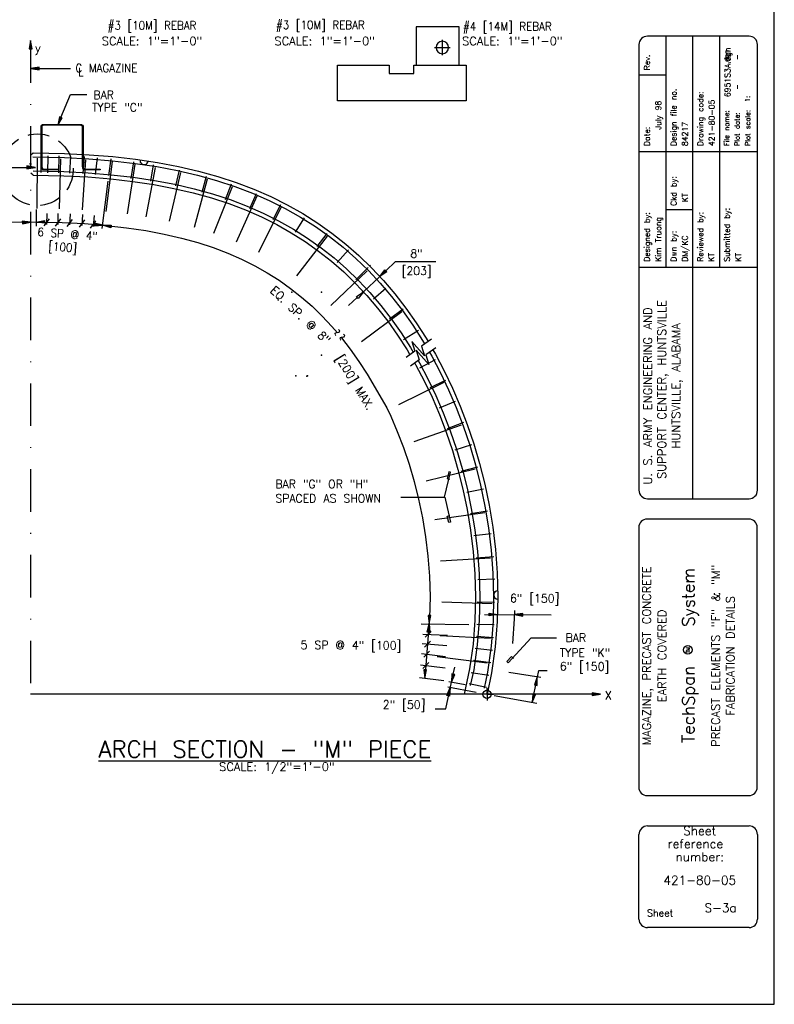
# Model space of a CAD drawing. Extents: x 5 to 2859, y 0 to 3983.
# Tile 13 of 20: x 259 to 372, y 0 to 147. Entities that reach past the tile are written whole.
import ezdxf
from ezdxf.enums import TextEntityAlignment as Align

# ---------------------------------------------------------------- set-up
doc = ezdxf.new("R2010")
doc.units = 0
doc.header["$LTSCALE"] = 25.4
doc.header["$MEASUREMENT"] = 0
doc.linetypes.add('DASHDOT2', pattern=[0.5, 0.25, -0.125, 0, -0.125])
doc.linetypes.add('HIDDEN2', pattern=[0.1875, 0.125, -0.0625])
doc.layers.get('DEFPOINTS').update_dxf_attribs({"linetype": 'CONTINUOUS'})
for name, color, linetype in [('ARC', 7, 'CONTINUOUS'), ('ARC-FTNG', 7, 'CONTINUOUS'), ('ARC-GRD', 1, 'CONTINUOUS'), ('ARC-PTS', 1, 'CONTINUOUS'), ('BDR-LOGO', 7, 'CONTINUOUS'), ('FORM', 1, 'CONTINUOUS'), ('PAN_RS', 7, 'CONTINUOUS'), ('POINTS', 1, 'CONTINUOUS'), ('RS_LABELS', 7, 'CONTINUOUS')]:
    doc.layers.add(name, color=color, linetype=linetype)
doc.styles.add('TXT_SHX', font='txt.shx')

# ---------------------------------------------------------------- blocks, each defined once
blk = doc.blocks.new('PIPE_6')
at = {"layer": 'POINTS', "color": 3, "linetype": 'CONTINUOUS'}
for p, q in [((3.685175, 0), (-3.685175, 0)), ((0, -3.685175), (0, 3.685175))]:
    blk.add_line(p, q, dxfattribs=at)
blk.add_circle((0, 0), 3, dxfattribs=at)
blk = doc.blocks.new('PRO_I5')
at = {"layer": 'ARC-GRD', "color": 7, "linetype": 'CONTINUOUS'}
blk.add_circle((-12.90381109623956, 52.89455143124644), 0.6441447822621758, dxfattribs=at)
at = {"layer": 'ARC-GRD', "color": 7, "linetype": 'CONTINUOUS', "style": 'TXT_SHX'}
for s, height, p in [('System', 1.814937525, (-11.9080687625, 60.73532228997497)), ('TM', 0.529475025, (-12.6222625, 52.85193986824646)), ('TechSpan', 1.814937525, (-11.9080687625, 44.76659707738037))]:
    blk.add_text(s, height=height, rotation=90, dxfattribs=at).set_placement(p, align=Align.CENTER)
blk = doc.blocks.new('BAR_G')
at = {"layer": 'FORM', "color": 7, "linetype": 'CONTINUOUS'}
blk.add_line((0, 0), (0, -18), dxfattribs=at)
at = {"layer": 'FORM', "color": 7, "linetype": 'CONTINUOUS', "const_width": 0.00035}
blk.add_lwpolyline([(-0.1164240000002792, 2.138603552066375e-17, 0.9999999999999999), (0.1164240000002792, -7.128678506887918e-18, 0.9999999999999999)], format="xyb", close=True, dxfattribs=at)
blk = doc.blocks.new('A_DIM1')
at = {"layer": 'RS_LABELS', "linetype": 'CONTINUOUS'}
blk.add_hatch(color=7, dxfattribs=at).paths.add_polyline_path([(-0.125, 0.0208375), (-0.125, -0.0208375), (0, 0)])
at = {"layer": 'RS_LABELS', "color": 7, "linetype": 'CONTINUOUS'}
blk.add_lwpolyline([(-0.125, 0.0208375), (-0.125, -0.0208375), (0, 0)], close=True, dxfattribs=at)
blk = doc.blocks.new('CR_N_C')
at = {"layer": 'BDR-LOGO', "color": 5, "linetype": 'CONTINUOUS'}
for q in [(-2.26105, 0), (0, 2.26105), (2.26105, 0), (0, -2.26105)]:
    blk.add_line((0, 0), q, dxfattribs=at)
blk.add_circle((0, 0), 1.471202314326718, dxfattribs=at)

msp = doc.modelspace()

# ---------------------------------------------------------------- hatches: boundary and pattern name
at = {"layer": 'DEFPOINTS', "linetype": 'CONTINUOUS'}
for points in [[(261.9611375, 139.4501625), (261.9611375, 139.8667625), (260.7113375, 139.6584625)], [(265.422725, 132.2852625), (265.0383125, 132.44585), (264.74875, 131.21235)], [(262.2592, 124.9954875), (262.2592, 130.9320375), (262.3841875, 130.9320375), (262.3841875, 124.9954875)], [(262.63415, 131.306325), (268.1822125, 131.306325), (268.1822125, 131.18265), (262.63415, 131.18265)], [(268.55715, 130.9320375), (268.55715, 124.9954875), (268.4321625, 124.9954875), (268.4321625, 130.9320375)], [(260.1495625, 125.1119375), (260.149075, 124.6953375), (261.3991125, 124.902175)], [(264.8213, 124.5164), (262.7383, 124.5164), (262.7383, 124.6413875), (264.8213, 124.6413875)], [(268.9112625, 124.6413875), (271.0703, 124.6413875), (271.0703, 124.5164), (268.9112625, 124.5164)], [(313.564975, 109.6201625), (313.849825, 109.31615), (312.7954125, 108.6136)], [(320.2885375, 55.518), (319.8727625, 55.5442125), (320.1592625, 56.778425)], [(344.49005, 46.4789), (344.49005, 46.0623), (345.73985, 46.2706)]]:
    msp.add_hatch(color=7, dxfattribs=at).paths.add_polyline_path(points)
for points in [[(262.3841875, 130.9320375), (262.2592, 130.9320375), (262.2856788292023, 131.0699925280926), (262.3692512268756, 131.1969320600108), (262.4963120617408, 131.2801994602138), (262.63415, 131.306325), (262.63415, 131.18265), (262.5419572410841, 131.1649008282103), (262.4571654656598, 131.1090155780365), (262.4015836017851, 131.0241065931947)], [(268.1822125, 131.18265), (268.1822125, 131.306325), (268.3200438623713, 131.2801994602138), (268.447100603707, 131.1969320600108), (268.5306713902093, 131.0699925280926), (268.55715, 130.9320375), (268.4321625, 130.9320375), (268.4147666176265, 131.0241065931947), (268.3591863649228, 131.1090155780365), (268.274398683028, 131.1649008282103)]]:
    msp.add_hatch(color=7, dxfattribs=at).paths.add_polyline_path(points, flags=0)
h = msp.add_hatch(color=7, dxfattribs=at)
edge = h.paths.add_edge_path()
edge.add_line((262.7383, 124.6413875), (262.7383, 124.5164))
edge.add_arc((262.7382999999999, 124.9954924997), 0.4790924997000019, 180.0000000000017, 270.0000000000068, ccw=False)
edge.add_line((262.2592075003, 124.9954924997), (262.3841950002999, 124.9954924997))
edge.add_arc((262.7383025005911, 124.9954950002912), 0.3541075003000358, 180.00040460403, 269.9995953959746)
h = msp.add_hatch(color=7, dxfattribs=at)
edge = h.paths.add_edge_path()
edge.add_line((268.55715, 124.9954875), (268.4321625, 124.9954875))
edge.add_arc((268.9112549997, 124.9954875), 0.4790924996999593, 180, 270)
edge.add_line((268.9112549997, 124.5163950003), (268.9112549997, 124.6413825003))
edge.add_arc((268.9112575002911, 124.9954900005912), 0.354107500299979, 180.0004046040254, 269.99959539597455, ccw=False)

# ---------------------------------------------------------------- linework, layer by layer
at = {"layer": 'ARC', "color": 3, "linetype": 'CONTINUOUS'}
for p, q in [((371.672775, 0), (371.672775, 250.041325)), ((17.6585375, 0), (371.672775, 0))]:
    msp.add_line(p, q, dxfattribs=at)
at = {"layer": 'ARC', "color": 7, "linetype": 'CONTINUOUS'}
for p, q in [((367.8991625, 144.4865125), (352.74515, 144.4865125)), ((355.4812875, 144.4865125), (355.4812875, 109.969025)), ((359.4802625, 144.4865125), (359.4802625, 109.969025)), ((363.47925, 144.4865125), (363.47925, 109.969025)), ((351.4823125, 143.223675), (351.4823125, 76.7143625)), ((369.162, 76.7143625), (369.162, 143.223675)), ((351.5075625, 138.6943125), (355.4812875, 138.6943125)), ((369.162, 127.2277625), (351.4823125, 127.2277625)), ((355.4812875, 118.5984), (359.4802625, 118.5984)), ((369.162, 109.969025), (351.4823125, 109.969025)), ((359.4802625, 109.969025), (359.4802625, 75.4515375)), ((352.74515, 75.4515375), (367.8991625, 75.4515375)), ((367.858475, 72.407675), (352.7044625, 72.407675)), ((351.4416875, 71.1447875), (351.4416875, 32.4094625)), ((369.1213625, 32.4094625), (369.1213625, 71.1447875)), ((352.7044625, 31.146575), (367.858475, 31.146575)), ((352.7464125, 26.6135), (367.900425, 26.6135)), ((351.483575, 12.7223125), (351.483575, 25.3506625)), ((369.1632625, 25.3506625), (369.1632625, 12.7223125)), ((367.900425, 11.459475), (352.7464125, 11.459475))]:
    msp.add_line(p, q, dxfattribs=at)
for centre, radius, start, end in [((352.7451464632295, 143.2236780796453), 1.262834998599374, 90, 180), ((367.899166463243, 143.2236780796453), 1.262834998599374, 0, 90), ((352.7451464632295, 76.71436807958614), 1.262835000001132, 180, 270), ((367.899166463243, 76.71436807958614), 1.262834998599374, 270, 360), ((352.7045160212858, 71.1447882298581), 1.262834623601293, 90, 180), ((367.8585315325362, 71.1447882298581), 1.262834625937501, 0, 90), ((352.7045160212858, 32.40944080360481), 1.262834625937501, 180, 270), ((367.8585315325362, 32.40944080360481), 1.262834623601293, 270, 360), ((352.7464092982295, 25.35065917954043), 1.262834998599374, 90, 180), ((367.9004292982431, 25.35065917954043), 1.262835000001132, 0, 90), ((352.7464092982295, 12.72230917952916), 1.262835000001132, 180, 270), ((367.9004292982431, 12.72230917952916), 1.262834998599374, 270, 360)]:
    msp.add_arc(centre, radius, start, end, dxfattribs=at)
at = {"layer": 'DEFPOINTS', "color": 7, "linetype": 'DASHDOT2'}
msp.add_line((260.7113375, 143.8638625), (260.7113375, 46.2706), dxfattribs=at)
at = {"layer": 'DEFPOINTS', "color": 7, "linetype": 'CONTINUOUS'}
for p, q in [((260.7113375, 139.6584625), (266.6387375, 139.6584625)), ((265.2305125, 132.3655625), (266.6493125, 135.761775)), ((266.6493125, 135.761775), (269.08025, 135.761775)), ((260.7634125, 126.770625), (261.076475, 127.0836875)), ((262.2936125, 124.1439), (262.3444, 126.6429875)), ((263.2982375, 124.1048125), (263.30925, 126.6348625)), ((264.9008375, 124.109225), (264.9755375, 126.61555)), ((266.584, 124.0492), (266.7185625, 126.5384375)), ((268.5503125, 124.0136875), (268.7391125, 126.5074)), ((270.3817125, 123.8290875), (270.691375, 126.3126)), ((272.40025, 123.6819625), (272.7099125, 126.165475)), ((275.6984625, 123.2198375), (276.1007875, 125.7469375)), ((278.65585, 122.8234875), (279.049975, 125.2654)), ((254.835675, 124.8888125), (261.46335, 124.8888125)), ((261.0758625, 123.750275), (260.7634125, 124.062725)), ((282.3794375, 122.1331125), (282.9367875, 124.48655)), ((286.295375, 121.18685), (286.9674625, 123.5844125)), ((271.391725, 115.7988), (272.3014875, 122.8478625)), ((289.7902, 120.1062125), (290.7077875, 122.4361)), ((293.394825, 118.744475), (294.422475, 121.023225)), ((296.890925, 117.1189625), (298.027775, 119.3451875)), ((261.5445375, 118.6104875), (261.5445375, 116.1276625)), ((263.13035, 116.3966), (263.161425, 118.036225)), ((264.8126125, 116.3781), (264.8436875, 118.0177125)), ((266.563075, 116.3103375), (266.6493375, 117.9475125)), ((268.4055, 116.2069875), (268.4921, 117.850425)), ((270.1828625, 117.721275), (270.034675, 116.088825)), ((262.73635, 116.16595), (263.5359125, 117.23745)), ((264.4037375, 116.1476125), (265.2033, 117.2191125)), ((266.16515, 116.0790375), (266.9647125, 117.1505375)), ((268.0079125, 115.9819375), (268.807475, 117.0534375)), ((269.6490125, 115.8563125), (270.448575, 116.9278125)), ((300.248075, 115.2395375), (301.575475, 117.3605875)), ((303.4542375, 113.0872125), (304.973825, 115.0491625)), ((306.433975, 110.7178125), (308.1156375, 112.59565)), ((311.42405, 110.1883), (311.303625, 110.316825)), ((313.7074, 109.46815), (315.1732875, 110.8417)), ((315.1732875, 110.8417), (321.1575, 110.8417)), ((309.222475, 108.099875), (311.0960125, 109.9428625)), ((312.7954125, 108.6136), (310.3634125, 106.3348)), ((311.875675, 105.2968125), (313.735, 106.896075)), ((309.4514125, 105.48025), (308.15895, 104.2692)), ((314.2664875, 102.276925), (316.2963875, 103.77805)), ((316.368425, 99.2044125), (318.57545, 100.61665)), ((318.802475, 95.01165), (321.113175, 96.2402625)), ((320.3397, 92.06495), (322.6748375, 93.1630875)), ((321.72035, 88.996725), (324.0908625, 90.0321875)), ((322.920725, 85.9342125), (325.3428125, 86.8714125)), ((324.0495875, 82.735225), (326.5613875, 83.535325)), ((324.9635, 79.5901375), (327.4391375, 80.2336)), ((325.783775, 76.4196625), (328.265775, 76.9326875)), ((315.9358375, 75.6737875), (322.4878125, 75.6737875)), ((326.319825, 73.24375), (328.881525, 73.645325)), ((326.8568125, 69.9561625), (329.426475, 70.269175)), ((327.2009375, 66.6447375), (329.81235, 66.8559375)), ((327.4255125, 63.3799625), (329.9627125, 63.4771875)), ((327.3526, 60.0479625), (329.927225, 59.991625)), ((328.4477, 58.184), (338.37175, 58.113475)), ((318.9710875, 56.7983125), (326.075775, 56.6858125)), ((327.2796875, 56.7159625), (329.8543125, 56.6596125)), ((319.25345, 55.2537375), (322.925475, 55.08145)), ((319.593525, 54.7751875), (320.477275, 55.658925)), ((327.2321, 54.9244875), (329.76565, 54.7665875)), ((335.4016625, 54.67955), (339.1838625, 54.67955)), ((319.1402875, 53.8257), (322.803275, 53.539375)), ((319.47845, 53.32285), (320.3621875, 54.2065875)), ((327.056875, 53.1409625), (329.618575, 52.8771875)), ((319.033375, 52.3417125), (322.634825, 51.903925)), ((319.3583, 51.806625), (320.2420375, 52.690375)), ((318.887825, 50.6396375), (322.5409125, 50.22835)), ((319.223875, 50.1101875), (320.1076125, 50.993925)), ((323.654375, 48.8911875), (324.0145125, 50.334625)), ((326.8073375, 51.3705125), (329.3594, 51.03245)), ((318.74035, 48.7785), (322.38905, 48.3119125)), ((326.46305, 49.508125), (329.1032125, 49.116475)), ((332.0815125, 49.575125), (336.8172, 48.7989)), ((335.5483375, 45.04355), (336.545025, 49.8033125)), ((336.545025, 49.8033125), (337.784525, 49.8033125)), ((322.65365, 44.116225), (323.505125, 48.0714625)), ((327.1936625, 46.5529625), (322.9460125, 47.326375)), ((325.5631125, 47.69675), (323.0952625, 48.1461)), ((326.1692625, 47.88425), (328.73725, 47.3464875)), ((345.2629875, 46.2706), (260.7113375, 46.2706)), ((329.888825, 46.074025), (336.2197, 44.9213125)), ((337.8728, 46.2706), (333.41245, 46.2706)), ((321.0893625, 44.116225), (322.65365, 44.116225))]:
    msp.add_line(p, q, dxfattribs=at)
for points in [[(260.5030375, 142.6140625), (260.9196375, 142.6140625), (260.7113375, 143.8638625)], [(261.9611375, 139.4501625), (261.9611375, 139.8667625), (260.7113375, 139.6584625)], [(265.422725, 132.2852625), (265.0383125, 132.44585), (264.74875, 131.21235)], [(262.3841875, 130.9320375), (262.2592, 130.9320375), (262.2856788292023, 131.0699925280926), (262.3692512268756, 131.1969320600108), (262.4963120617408, 131.2801994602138), (262.63415, 131.306325), (262.63415, 131.18265), (262.5419572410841, 131.1649008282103), (262.4571654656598, 131.1090155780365), (262.4015836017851, 131.0241065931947)], [(262.2592, 124.9954875), (262.2592, 130.9320375), (262.3841875, 130.9320375), (262.3841875, 124.9954875)], [(262.63415, 131.306325), (268.1822125, 131.306325), (268.1822125, 131.18265), (262.63415, 131.18265)], [(268.1822125, 131.18265), (268.1822125, 131.306325), (268.3200438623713, 131.2801994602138), (268.447100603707, 131.1969320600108), (268.5306713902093, 131.0699925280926), (268.55715, 130.9320375), (268.4321625, 130.9320375), (268.4147666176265, 131.0241065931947), (268.3591863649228, 131.1090155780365), (268.274398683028, 131.1649008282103)], [(268.55715, 130.9320375), (268.55715, 124.9954875), (268.4321625, 124.9954875), (268.4321625, 130.9320375)], [(260.1495625, 125.1119375), (260.149075, 124.6953375), (261.3991125, 124.902175)], [(264.8213, 124.5164), (262.7383, 124.5164), (262.7383, 124.6413875), (264.8213, 124.6413875)], [(268.9112625, 124.6413875), (271.0703, 124.6413875), (271.0703, 124.5164), (268.9112625, 124.5164)], [(313.564975, 109.6201625), (313.849825, 109.31615), (312.7954125, 108.6136)], [(309.5938375, 105.32825), (309.3089875, 105.63225), (310.3634125, 106.3348)], [(320.4229, 58.0163875), (320.0067125, 58.035), (320.1589375, 56.77715)], [(320.2885375, 55.518), (319.8727625, 55.5442125), (320.1592625, 56.778425)], [(344.49005, 46.4789), (344.49005, 46.0623), (345.73985, 46.2706)]]:
    msp.add_lwpolyline(points, close=True, dxfattribs=at)
at = {"layer": 'DEFPOINTS', "color": 7, "linetype": 'CONTINUOUS', "const_width": 0.0005}
for points in [[(262.3841875, 130.9320375), (262.2592, 130.9320375), (262.2856788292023, 131.0699925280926), (262.3692512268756, 131.1969320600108), (262.4963120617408, 131.2801994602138), (262.63415, 131.306325), (262.63415, 131.18265), (262.5419572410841, 131.1649008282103), (262.4571654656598, 131.1090155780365), (262.4015836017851, 131.0241065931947)], [(268.1822125, 131.18265), (268.1822125, 131.306325), (268.3200438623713, 131.2801994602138), (268.447100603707, 131.1969320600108), (268.5306713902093, 131.0699925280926), (268.55715, 130.9320375), (268.4321625, 130.9320375), (268.4147666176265, 131.0241065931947), (268.3591863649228, 131.1090155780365), (268.274398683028, 131.1649008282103)]]:
    msp.add_lwpolyline(points, close=True, dxfattribs=at)
at = {"layer": 'DEFPOINTS', "color": 7, "linetype": 'CONTINUOUS'}
for points, const_width in [([(260.7634125, 124.062725), (260.7634125, 124.72975, -0.4548588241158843), (260.7634125, 126.1035828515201), (260.7634125, 126.7706203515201), (260.841525, 126.7706203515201), (260.841525, 126.0670828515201, 0.480384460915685), (260.841525, 124.76625), (260.841525, 124.062725)], 0.00025), ([(262.7383, 124.6413875), (262.7383, 124.5164, -0.414213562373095), (262.2592075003, 124.9954924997), (262.3841950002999, 124.9954924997, 0.4142094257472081)], 0.0005), ([(268.55715, 124.9954875), (268.4321625, 124.9954875, 0.414213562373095), (268.9112549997, 124.5163950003), (268.9112549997, 124.6413825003, -0.41420942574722)], 0.0005)]:
    msp.add_lwpolyline(points, format="xyb", close=True, dxfattribs=dict(at, const_width=const_width))
for points in [[(261.0646375, 126.4589), (265.746525, 126.370175), (269.419475, 126.17665), (272.9240875, 125.886325), (276.295625, 125.498025), (279.5344625, 125.0109875), (282.640125, 124.4245125), (285.6148125, 123.7376), (288.4624875, 122.9497), (291.1886125, 122.0600875), (293.799075, 121.06855), (296.2995, 119.97485), (298.6952375, 118.7793125), (300.9913375, 117.4821625), (303.19205, 116.0841375), (305.300975, 114.5859), (307.321875, 112.9884375), (309.2572625, 111.292375), (311.109675, 109.498725), (312.8809125, 107.608425), (314.572825, 105.6220875), (316.186425, 103.5400375), (317.7221875, 101.362825), (319.18025, 99.090925), (319.4955375, 98.5502125)], [(261.076475, 127.0836875), (265.7688875, 126.9947625), (269.461725, 126.8001875), (272.98565, 126.5082625), (276.3778625, 126.1175875), (279.6389375, 125.6272), (282.7684625, 125.036225), (285.7685, 124.34345), (288.6428375, 123.548175), (291.3966, 122.6495375), (294.035375, 121.6472625), (296.5643875, 120.54105), (298.988625, 119.3312875), (301.3127875, 118.0182875), (303.5407875, 116.602925), (305.6759375, 115.0860625), (307.721825, 113.46885), (309.6808, 111.7521125), (311.5552875, 109.9370875), (313.3470375, 108.0248875), (315.0579125, 106.0163), (316.688975, 103.911725), (318.2407125, 101.71185), (319.71335, 99.417225), (320.00485, 98.917325)], [(261.075825, 123.7503125), (265.6496, 123.663625), (269.2364125, 123.4746375), (272.6573375, 123.1912375), (275.939275, 122.813275), (279.081725, 122.340725), (282.084025, 121.7737625), (284.9488125, 121.112225), (287.681, 120.3562875), (290.2873, 119.5057625), (292.7751, 118.5608375), (295.1516125, 117.521325), (297.4238625, 116.3874125), (299.5984375, 115.158925), (301.6808875, 113.836025), (303.67615, 112.4185375), (305.5887875, 110.90665), (307.4219375, 109.3001875), (309.1787125, 107.59915), (310.8610625, 105.8037), (312.4708, 103.9138375), (314.00875, 101.9294), (315.4752375, 99.8503875), (316.8701, 97.6769625), (317.3091375, 96.92405)], [(261.0876625, 124.3750875), (265.671975, 124.2882125), (269.27865, 124.098175), (272.7189, 123.8131875), (276.0215125, 123.432825), (279.1862, 122.9569375), (282.21235, 122.385475), (285.1025, 121.7180875), (287.8613375, 120.9547625), (290.4953, 120.095225), (293.0114, 119.1395375), (295.4165, 118.087525), (297.7172625, 116.9393875), (299.919875, 115.69505), (302.0296125, 114.3548125), (304.0511, 112.9187), (305.9887375, 111.3870625), (307.845475, 109.759925), (309.6243125, 108.0375125), (311.3271875, 106.220175), (312.9558875, 104.30805), (314.5113, 102.3010875), (315.9937625, 100.1994125), (317.4032125, 98.0032625), (317.8102375, 97.3052375)], [(245.6304375, 116.9149), (265.40015, 116.6974125), (268.7652375, 116.5201125), (271.97075, 116.2545625), (275.0220875, 115.90315), (277.91645, 115.4679), (280.6527125, 114.9511875), (283.2346625, 114.3549625), (285.669575, 113.6812625), (287.9675, 112.9313875), (290.1395625, 112.106375), (292.1971375, 111.206375), (294.151575, 110.2310625), (296.013325, 109.1792875), (297.7914125, 108.0497375), (299.4941, 106.8401), (301.1281125, 105.548475), (302.698125, 104.1726125), (304.2087, 102.70995), (305.6622875, 101.1586375), (306.48775, 100.189525)], [(307.0812625, 99.4903375), (308.403775, 97.7838875), (309.691975, 95.9576125), (310.9241625, 94.0376625), (313.845575, 89.027675), (314.4349875, 87.79265), (315.4215875, 85.4909), (316.33705, 83.096475), (317.176, 80.61085), (317.93315, 78.034975), (318.6017, 75.37095), (319.1742, 72.6203875), (319.641875, 69.785875), (319.99455, 66.87015), (320.220175, 63.8769875), (320.3043875, 60.8103375), (320.2301625, 57.675025), (319.5173375, 48.67915)], [(320.5017375, 99.2754875), (319.054825, 98.2325375), (319.489875, 96.7764375), (317.608775, 98.9055375), (318.050825, 97.48825), (316.765625, 96.5106125)], [(321.1479875, 97.9838625), (319.701075, 96.940925), (320.136125, 95.4848125), (318.255025, 97.6139125), (318.697075, 96.196625), (317.411875, 95.2189875)], [(320.2170625, 97.31285), (320.5602625, 96.7243), (321.8608625, 94.26295), (323.0808125, 91.7067625), (324.2171375, 89.055675), (325.2671875, 86.30925), (326.2264625, 83.467125), (327.0901875, 80.5287), (327.8519125, 77.493375), (328.5040375, 74.36025), (329.03725, 71.12855), (329.440225, 67.7969375), (329.6989875, 64.364125), (329.7961, 60.828325), (329.7099125, 57.1876), (329.4129125, 53.4396), (328.869125, 49.58145), (328.36385, 47.1868)], [(320.726375, 97.6799625), (321.106675, 97.0277875), (322.4193375, 94.543625), (323.6502125, 91.9645375), (324.7964, 89.2904375), (325.8553125, 86.5208375), (326.8225125, 83.6552375), (327.69325, 80.6929375), (328.4611, 77.63315), (329.118475, 74.4748375), (329.6560125, 71.216975), (330.0623, 67.857975), (330.32325, 64.3962125), (330.4212, 60.8295), (330.334225, 57.1555), (330.0343625, 53.3712625), (329.48495, 49.4732), (328.809175, 46.2706)], [(318.02945, 95.6887625), (318.1925125, 95.409125), (319.4408375, 93.046725), (320.6134375, 90.5897375), (321.707025, 88.0383375), (322.718675, 85.392375), (323.6436, 82.652), (324.4769125, 79.8170375), (325.2120375, 76.8876625), (325.84145, 73.863725), (326.3559625, 70.745375), (326.7445875, 67.53245), (326.9938875, 64.2251), (327.0873125, 60.8231875), (327.0045375, 57.3267), (326.72, 53.7358), (326.200575, 50.0504875), (325.403, 46.2706)], [(318.53055, 96.06995), (318.7389125, 95.712625), (319.9993, 93.3273875), (321.182825, 90.8475125), (322.2862875, 88.2731125), (323.3067875, 85.6039625), (324.23965, 82.8401), (325.079975, 79.9812625), (325.8212375, 77.02745), (326.4558875, 73.9783125), (326.974725, 70.8338), (327.3666625, 67.5934875), (327.6181375, 64.2571875), (327.7124125, 60.824375), (327.6288625, 57.2946), (327.3414375, 53.66745), (326.8164, 49.94225), (326.3137375, 47.5600875)], [(322.4878125, 75.6737875), (323.3620375, 79.403225), (323.09685, 79.4653875), (322.8666875, 78.48355), (323.277725, 78.3871875)], [(322.489, 75.6737875), (323.3620375, 71.949375), (323.09685, 71.8872125), (322.8666875, 72.86905), (323.277725, 72.9654)], [(332.910925, 58.7598), (332.8818125, 57.529975), (332.591625, 53.8679125)], [(335.4016625, 54.67955), (331.95795, 50.9740375), (331.759075, 51.1601375), (332.4481125, 51.896475), (332.756375, 51.608025)]]:
    msp.add_lwpolyline(points, dxfattribs=at)
for points, const_width in [([(266.46255, 124.3522375), (261.7758, 124.3522375, -0.414213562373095), (261.46335, 124.6646875), (261.46335, 126.1227875, -0.414213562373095), (261.7758, 126.4352375), (266.46255, 126.4352375)], 0.0005), ([(327.836875, 55.249375), (327.552275, 53.3964125, 0.4142135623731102), (328.0750646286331, 52.68388809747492), (331.7810021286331, 52.11467559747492, -0.414213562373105), (332.3037917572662, 51.40215119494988), (332.1140667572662, 50.16683869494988, -0.4142135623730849), (331.4015423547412, 49.64404906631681), (327.6955923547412, 50.21326156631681, 0.4142135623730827), (326.9830679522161, 49.69047193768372), (326.6984679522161, 47.83749693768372)], 0.0005), ([(317.2609, 52.9987), (319.1033375, 52.9987, -0.002407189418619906), (319.1033468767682, 53.00064764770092, -0.1773606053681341), (319.1524490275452, 53.13082258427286, -0.1037018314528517), (319.3377407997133, 53.27237398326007, -0.06389276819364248), (319.5777292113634, 53.35139383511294, -0.05006715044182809), (319.8983418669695, 53.38046354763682, -0.05006715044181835), (320.2183352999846, 53.34522541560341, -0.06389276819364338), (320.4567575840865, 53.26159892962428, -0.1037018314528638), (320.6392892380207, 53.1165057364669, -0.1773606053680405), (320.685875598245, 52.98540941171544, -0.1773606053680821), (320.6367734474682, 52.85523447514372, -0.103701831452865), (320.4514816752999, 52.71368307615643, -0.06389276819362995), (320.2114932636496, 52.63466322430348, -0.05006715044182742), (319.8908806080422, 52.60559351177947, -0.05006715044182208), (319.5708871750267, 52.64083164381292, -0.06389276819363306), (319.3324648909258, 52.72445812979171, -0.1037018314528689), (319.1499332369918, 52.86955132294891, -0.1748787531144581), (319.1033374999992, 52.99869999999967, -0.1748787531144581)], 0.00025)]:
    msp.add_lwpolyline(points, format="xyb", dxfattribs=dict(at, const_width=const_width))
for points in [[(262.7383, 124.6413875), (262.7383, 124.5164, -0.414213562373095), (262.2592075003, 124.9954924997), (262.3841950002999, 124.9954924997, 0.4142094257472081)], [(268.55715, 124.9954875), (268.4321625, 124.9954875, 0.414213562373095), (268.9112549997, 124.5163950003), (268.9112549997, 124.6413825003, -0.41420942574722)]]:
    msp.add_lwpolyline(points, format="xyb", close=True, dxfattribs=at)
at = {"layer": 'DEFPOINTS', "color": 7, "linetype": 'HIDDEN2'}
msp.add_circle((261.7046890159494, 124.5546822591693), 5.346173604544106, dxfattribs=at)
at = {"layer": 'DEFPOINTS', "color": 7, "linetype": 'CONTINUOUS'}
for centre, start, end in [((277.6428991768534, 125.9273571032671), 171.448191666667, 351.448191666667), ((330.414144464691, 61.08639041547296), 91.57313333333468, 269.8716388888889)]:
    msp.add_arc(centre, 0.6129028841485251, start, end, dxfattribs=at)
at = {"layer": 'FORM', "color": 24, "linetype": 'CONTINUOUS'}
for p in [(299.6773, 106.2800125), (304.125275, 106.2800125), (310.25025, 106.2800125), (304.125275, 96.8725875), (300.25815, 93.7802125), (300.25815, 93.7802125), (301.903075, 93.7476375), (302.0463, 93.7802125)]:
    msp.add_point(p, dxfattribs=at)
at = {"layer": 'POINTS', "color": 3, "linetype": 'CONTINUOUS'}
for points in [[(324.637175, 140.153175), (324.637175, 145.8711375), (318.21815, 145.8711375), (318.21815, 140.153175)], [(317.891025, 138.903175), (317.891025, 140.153175), (325.7080875, 140.153175), (325.7080875, 134.840675), (306.4893375, 134.840675), (306.4893375, 140.153175), (310.8248625, 140.1592), (314.2237125, 140.153175), (314.2237125, 138.903175)]]:
    msp.add_lwpolyline(points, close=True, dxfattribs=at)
at = {"layer": 'RS_LABELS', "color": 253, "linetype": 'CONTINUOUS', "const_width": 0.00025}
msp.add_lwpolyline([(336.7393297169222, 51.36516610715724), (336.7425674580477, 51.3651661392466), (336.7425674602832, 51.36516666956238), (336.7425674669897, 51.36516719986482), (336.7425798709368, 51.36520501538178), (336.742614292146, 51.36523808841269), (336.742695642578, 51.36528186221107), (336.7427909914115, 51.36531517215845), (336.7429030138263, 51.36534086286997), (336.7430198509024, 51.36535820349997), (336.7431720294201, 51.36537048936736), (336.7433255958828, 51.36537403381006), (336.7434790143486, 51.36536880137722), (336.7436307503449, 51.36535484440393), (336.7437469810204, 51.36533622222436), (336.7438581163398, 51.36530930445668), (336.7439523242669, 51.36527495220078), (336.7440321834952, 51.3652302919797), (336.744065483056, 51.36519684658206), (336.7440766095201, 51.36515890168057), (336.7440642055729, 51.36512108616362), (336.7440297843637, 51.36508801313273), (336.7439484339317, 51.36504423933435), (336.7438530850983, 51.36501092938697), (336.7437410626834, 51.36498523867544), (336.7436242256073, 51.36496789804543), (336.7434720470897, 51.36495561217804), (336.743318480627, 51.36495206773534), (336.7431650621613, 51.36495730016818), (336.7430133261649, 51.36497125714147), (336.7428970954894, 51.36498987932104), (336.74278596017, 51.36501679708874), (336.7426917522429, 51.36505114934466), (336.7426118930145, 51.36509580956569), (336.7425789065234, 51.36512875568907), (336.7425674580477, 51.36516613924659)], dxfattribs=at)

# ---------------------------------------------------------------- block references
at = {"layer": 'ARC-FTNG', "linetype": 'CONTINUOUS'}
msp.add_blockref('PRO_I5', (371.672775, 0), dxfattribs=at)
at = {"layer": 'DEFPOINTS', "linetype": 'CONTINUOUS'}
for p, xscale, yscale, zscale in [((260.7113375, 125.42795), 0.052075, 0.052075, 0.052075), ((328.809175, 46.2706), 0.4166, 0.4166, 0.4166)]:
    msp.add_blockref('CR_N_C', p, dxfattribs=dict(at, xscale=xscale, yscale=yscale, zscale=zscale))
for name, p, xscale, yscale, zscale, rotation in [('BAR_G', (261.68575, 126.2584375), 0.4166, 0.4166, 0.4166, 359.4637962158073), ('BAR_G', (265.1703375, 126.1908625), 0.4166, 0.4166, 0.4166, 358.2793098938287), ('BAR_G', (268.9031, 126.043275), 0.4165999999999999, 0.4165999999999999, 0.4165999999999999, 356.2039886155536), ('BAR_G', (272.855975, 125.7648125), 0.4166, 0.4166, 0.4166, 352.9325055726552), ('BAR_G', (276.245425, 125.3591125), 0.4166, 0.4166, 0.4166, 351.2499174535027), ('BAR_G', (279.2999625, 124.8964625), 0.4166, 0.4166, 0.4166, 349.1659702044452), ('BAR_G', (283.0868125, 124.157275), 0.4166, 0.4166, 0.4166, 346.7456062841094), ('BAR_G', (287.0629125, 123.1675), 0.4166, 0.4166, 0.4166, 345.0749359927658), ('BAR_G', (290.799825, 121.9906125), 0.4166, 0.4166, 0.4166, 338.0676676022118), ('BAR_G', (294.4758625, 120.586), 0.4166, 0.4166, 0.4166, 335.7075449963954), ('BAR_G', (298.0303875, 118.9034125), 0.4166, 0.4166, 0.4166, 333.663542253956), ('A_DIM1', (260.7113375, 116.749), 9.998400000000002, 9.998400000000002, 9.998400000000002, 2.969826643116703), ('A_DIM1', (261.5445375, 116.739825), -9.9984, 9.9984, 9.9984, 1.689004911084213), ('A_DIM1', (271.466775, 116.2963125), 9.9984, 9.9984, 9.9984, 355.6586234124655), ('A_DIM1', (271.466775, 116.2963125), -9.9984, 9.9984, 9.9984, 350.8711382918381), ('BAR_G', (304.9438125, 114.65205), 0.4166, 0.4166, 0.4166, 322.5032160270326), ('BAR_G', (310.9201375, 109.4596875), 0.4166, 0.4166, 0.4166, 313.8024867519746), ('BAR_G', (316.1187875, 103.340475), 0.4165999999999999, 0.4165999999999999, 0.4165999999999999, 306.6535375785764), ('BAR_G', (322.3466625, 92.787975), 0.4166, 0.4166, 0.4166, 296.2765477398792), ('BAR_G', (324.9623625, 86.4161), 0.4166, 0.4166, 0.4166, 289.3615980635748), ('BAR_G', (327.0171125, 79.888175), 0.4166, 0.4166, 0.4166, 284.0967142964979), ('BAR_G', (328.4601625, 73.3660375), 0.4166, 0.4166, 0.4166, 278.1475659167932), ('BAR_G', (329.346175, 66.57225), 0.4166, 0.4166, 0.4166, 273.510898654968), ('BAR_G', (329.57505, 59.779875), 0.4166000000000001, 0.4166000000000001, 0.4166000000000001, 268.0144548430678), ('A_DIM1', (330.3965, 58.16305), -9.9984, 9.9984, 9.9984, 178.7282502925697), ('A_DIM1', (332.8969, 58.1673875), 9.9984, 9.9984, 9.9984, 177.3718514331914), ('BAR_G', (329.3057, 54.5938125), 0.4165999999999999, 0.4165999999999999, 0.4165999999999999, 266.9963195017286), ('BAR_G', (328.815175, 50.89325), 0.4166, 0.4166, 0.4166, 262.5612212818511), ('A_DIM1', (319.5173375, 48.67915), 9.998399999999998, 9.998399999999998, 9.998399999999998, 267.0865712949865), ('A_DIM1', (323.505125, 48.0714625), 9.9984, 9.9984, 9.9984, 257.3312952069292), ('A_DIM1', (336.31395, 48.8632625), 9.998400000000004, 9.998400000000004, 9.998400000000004, 79.45271293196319), ('A_DIM1', (323.3296875, 47.2565125), -9.998400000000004, 9.998400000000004, 9.998400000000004, 256.0889912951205), ('A_DIM1', (335.5483375, 45.04355), 9.9984, 9.9984, 9.9984, 257.3312952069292)]:
    msp.add_blockref(name, p, dxfattribs=dict(at, xscale=xscale, yscale=yscale, zscale=zscale, rotation=rotation))
at = {"layer": 'POINTS', "linetype": 'CONTINUOUS', "xscale": -0.3125, "yscale": 0.3125, "zscale": 0.3125}
msp.add_blockref('PIPE_6', (322.1455625, 142.7914625), dxfattribs=at)

# ---------------------------------------------------------------- texts
at = {"layer": 'ARC', "color": 7, "linetype": 'CONTINUOUS', "style": 'TXT_SHX'}
for s, height, p in [('Rev.', 0.8418875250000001, (353.094525, 139.388875)), ('6951S3A.dgn', 0.8418875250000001, (365.1151, 135.3802125)), ('Design file no.   ', 0.8418875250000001, (357.06825, 128.0822875)), ('Drawing code:     ', 0.8418875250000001, (361.067225, 128.078075)), ('   July 98', 0.8418875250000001, (354.7783125, 128.078075)), ('421-80-05', 0.8418875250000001, (362.7510125, 128.078075)), ('File name:', 0.73665, (364.9150875, 128.078075)), ('Plot date:', 0.73665, (366.493625, 128.078075)), ('Plot scale:', 0.73665, (368.072175, 128.078075)), ('Date:', 0.8418875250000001, (353.094525, 128.078075)), ('84217', 0.8418875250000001, (358.752025, 128.0822875)), ('Ckd by:', 0.8418875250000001, (357.06825, 119.15825)), ('KT', 0.8418875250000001, (358.752025, 119.7096125)), ('Designed by:', 0.8418875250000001, (353.094525, 110.8193375)), ('Reviewed by:', 0.8418875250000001, (361.067225, 110.8193375)), ('Submitted by:', 0.8418875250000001, (365.0199, 110.8193375)), ('Kim Truong', 0.8418875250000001, (354.7783125, 110.8193375)), ('Dwn by:', 0.8418875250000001, (357.06825, 110.8193375)), ('DM/KC', 0.8418875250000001, (358.752025, 110.8193375)), ('KT', 0.8418875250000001, (362.693425, 110.8193375)), ('KT', 0.8418875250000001, (366.747425, 110.8193375))]:
    msp.add_text(s, height=height, rotation=90, dxfattribs=at).set_placement(p)
for s, p in [('SUPPORT CENTER, HUNTSVILLE', (355.5183374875, 91.74908001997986)), ('U. S. ARMY ENGINEERING AND', (353.4136124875, 90.78960882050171)), ('HUNTSVILLE, ALABAMA', (357.6226374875, 92.30418672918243))]:
    msp.add_text(s, height=1.262825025, rotation=90, dxfattribs=at).set_placement(p, align=Align.CENTER)
for s, p in [('Sheet', (360.5372653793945, 25.2479499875)), ('reference', (359.9054356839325, 23.3010749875)), ('number:', (360.5528296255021, 21.3542124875)), ('421-80-05', (360.5528333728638, 17.8468624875)), ('S-3a', (363.6592872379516, 13.7427999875))]:
    msp.add_text(s, height=1.315449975, dxfattribs=at).set_placement(p, align=Align.CENTER)
at = {"layer": 'ARC-FTNG', "color": 7, "linetype": 'CONTINUOUS', "style": 'TXT_SHX'}
for s, p in [('MAGAZINE, PRECAST CONCRETE', (353.2503375, 51.9964)), ('PRECAST ELEMENTS "F" & "M"', (363.5335375, 52.00555)), ('FABRICATION DETAILS', (365.7366625, 52.00555)), ('EARTH COVERED', (355.5335375, 52.00555))]:
    msp.add_text(s, height=1.250000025, rotation=90, dxfattribs=at).set_placement(p, align=Align.CENTER)
at = {"layer": 'ARC-PTS', "color": 24, "linetype": 'CONTINUOUS', "style": 'TXT_SHX'}
for s, p in [('        .dgn', (364.9150875, 134.613675)), ('   -     -   ', (366.493625, 134.34805)), ('1:    ', (368.04565, 134.6406125))]:
    msp.add_text(s, height=0.73665, rotation=90, dxfattribs=at).set_placement(p)
msp.add_text('Sheet', height=1.0523625, dxfattribs=at).set_placement((352.6639, 13.114625))
at = {"layer": 'DEFPOINTS', "color": 7, "linetype": 'CONTINUOUS', "style": 'TXT_SHX'}
for s, p in [('SCALE: 1"=1\'-0"', (278.816958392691, 143.1364125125)), ('SCALE: 1"=1\'-0"', (304.584408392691, 143.1364125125)), ('SCALE: 1"=1\'-0"', (332.578670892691, 143.1364125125)), ('SCALE: 1/2"=1\'-0"', (297.4572316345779, 34.8309875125))]:
    msp.add_text(s, height=1.250000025, dxfattribs=at).set_placement(p, align=Align.CENTER)
for s, height, p in [('y', 1.2498, (261.3815375, 142.1199625)), ('X', 1.2498, (346.3622875, 45.4704875)), ('%%uARCH SECTION - "M" PIECE', 2.4996, (270.845175, 36.82085))]:
    msp.add_text(s, height=height, dxfattribs=at).set_placement(p)
for s, width, p in [('C MAGAZINE', 0.9, (267.394375, 139.0954875)), ('L', 0.9, (267.796175, 138.497075)), ('BAR', 0.9500000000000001, (270.0909125, 135.0983125)), ('TYPE "C"', 0.9500000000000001, (269.87945, 133.23025)), ('8"', 0.9500000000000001, (317.36235, 111.422225)), ('[203]', 0.9500000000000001, (316.0686625, 108.844)), ('BAR "G" OR "H"', 0.9500000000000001, (297.2353375, 77.0226625)), ('SPACED AS SHOWN', 0.9500000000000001, (297.2353375, 74.88015)), ('BAR', 0.9500000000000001, (340.536225, 54.0821)), ('TYPE "K"', 0.9500000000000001, (339.654875, 51.8444625))]:
    msp.add_text(s, height=1.2498, dxfattribs=dict(at, width=width)).set_placement(p)
for s, rotation, width, p in [('6 SP @ 4"', 355.5473833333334, 0.9, (261.6827125, 114.6809375)), ('[100]', 355.5473833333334, 0.9, (263.34285, 112.5479125)), ('~', 44.99999999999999, 0.9500000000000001, (306.40825, 99.4396375)), ('~', 44.99999999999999, 0.9500000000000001, (307.1624875, 98.7442))]:
    msp.add_text(s, height=1.2498, rotation=rotation, dxfattribs=dict(at, width=width)).set_placement(p)
at = {"layer": 'DEFPOINTS', "color": 7, "linetype": 'CONTINUOUS', "style": 'TXT_SHX', "width": 0.9500000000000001}
for s, height, rotation, p in [('EQ. SP. @ 8"', 1.24979475, 316.3945138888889, (300.5429976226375, 102.4058724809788)), (' [200] MAX.', 1.24979475, 301.1844055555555, (308.309498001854, 92.95735150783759)), ('6" [150]', 1.2498, 359.6703055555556, (335.9140932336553, 59.96989597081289)), ('5 SP @ 4" [100]', 1.2498, 359.6703055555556, (308.4990208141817, 52.97317527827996)), ('6" [150]', 1.2498, 359.6703055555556, (343.3614432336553, 49.80524597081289)), ('2" [50]', 1.2498, 359.6605222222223, (316.4345063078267, 44.10201095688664))]:
    msp.add_text(s, height=height, rotation=rotation, dxfattribs=at).set_placement(p, align=Align.CENTER)
at = {"layer": 'PAN_RS', "color": 7, "linetype": 'CONTINUOUS', "style": 'TXT_SHX', "width": 0.9}
for s, p in [('#3 [10M] REBAR', (272.2121375, 145.466)), ('#3 [10M] REBAR', (297.3233625, 145.5472625)), ('#4 [14M] REBAR', (325.2198, 145.3095))]:
    msp.add_text(s, height=1.2496062, dxfattribs=at).set_placement(p)

doc.saveas('drawing.dxf')
